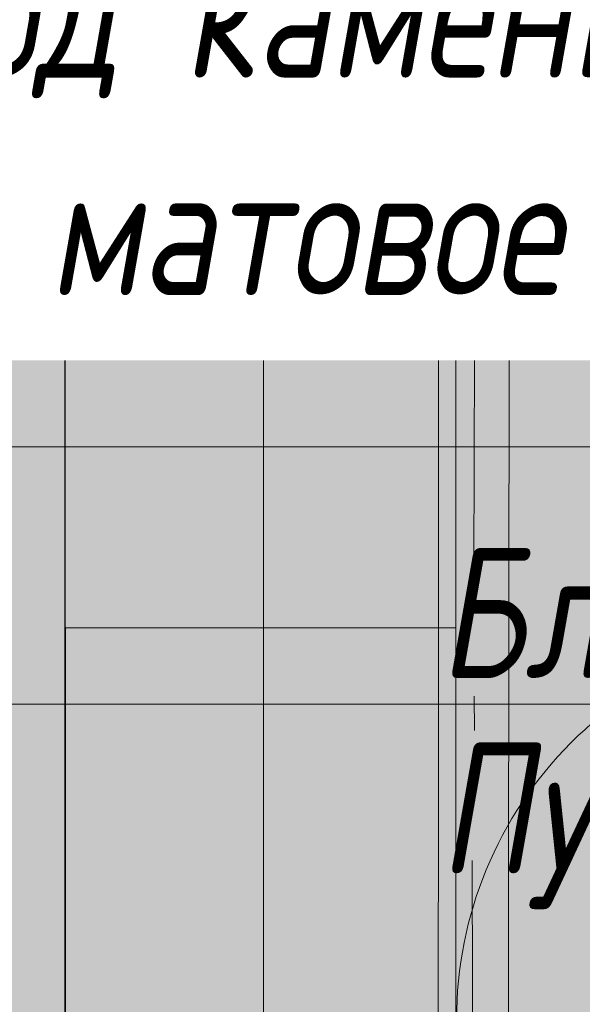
# Model space of a CAD drawing. Header units: millimetres. Extents: x -173851 to 481338, y -267897 to -21875.
# Tile 82 of 126: x -9813 to -8950, y -100866 to -99357. Entities that reach past the tile are written whole.
import ezdxf
from ezdxf import colors
from ezdxf.entities.mleader import LeaderData, LeaderLine
from ezdxf.math import Vec2, Vec3

# ---------------------------------------------------------------- set-up
doc = ezdxf.new("R2010")
doc.units = ezdxf.units.MM
doc.linetypes.add('DASHDOT', pattern=[25.4, 12.7, -6.35, 0, -6.35])
doc.layers.get('Defpoints').update_dxf_attribs({"color": 31})
for name, color, linetype, lineweight in [('dim_light', 12, 'Continuous', 9), ('dim_pot', 183, 'Continuous', 9), ('meb', 26, 'Continuous', 15), ('pot sh', 183, 'Continuous', 15), ('Воздуховоды', 7, 'Continuous', 18), ('Сводный потолок_инженерия', 7, 'Continuous', 18), ('Трассы', 7, 'кабель в трубе', 30)]:
    doc.layers.add(name, color=color, linetype=linetype, lineweight=lineweight)
for name, color, linetype, lineweight, true_color in [('dim_per', 7, 'Continuous', 9, 0x172e00), ('dim_razv', 7, 'DASHDOT', 9, 0x0d1b0d), ('EOM vinoski', 7, 'Continuous', 5, 0x241b00), ('pol', 7, 'Continuous', 15, 0x55666d)]:
    doc.layers.add(name, color=color, linetype=linetype, lineweight=lineweight, true_color=true_color)
doc.layers.add('PDF _Геометрия', color=7, linetype='Continuous')
doc.layers.add('СОТС_кабель', color=150, linetype='Continuous')
doc.styles.add('fl_iso paper', font='isocpeur.ttf', dxfattribs={"width": 0.8, "oblique": 10})
doc.styles.add('In tre', font='isocpeur.ttf', dxfattribs={"width": 0.8, "oblique": 10})
doc.linetypes.add('кабель в трубе', pattern='A,6.35,[133,ltypeshp.shx,S=2.54,R=90,X=2.54,Y=0],2.54,12.5', length=21.39)
doc.dimstyles.new('In tre 1_75', dxfattribs={"dimtxt": 220, "dimasz": 120, "dimexe": 60, "dimexo": 10, "dimgap": 50, "dimtad": 1, "dimdec": 0, "dimrnd": 5, "dimzin": 0, "dimdsep": 46, "dimtxsty": 'fl_iso paper', "dimblk": 'ARCHTICK', "dimcen": 0, "dimdle": 60, "dimadec": 0, "dimazin": 0, "dimtfac": 1, "dimtdec": 0, "dimtofl": 0, "dimtmove": 1, "dimatfit": 1, "dimfxl": 1, "dimtfill": 1, "dimtolj": 1, "dimtzin": 0, "dimarcsym": 1})

# ---------------------------------------------------------------- blocks, each defined once
blk = doc.blocks.new('_ArchTick')
at = {"color": 0, "linetype": 'ByBlock', "lineweight": 9, "const_width": 0.15}
blk.add_lwpolyline([(-0.5, -0.5), (0.5, 0.5)], dxfattribs=at)
blk = doc.blocks.new('*D778')
at = {"layer": 'Defpoints', "color": 0, "linetype": 'ByBlock', "transparency": 16777216}
for p in [(-8644.127496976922, -99279.08810525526), (-10944.14997868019, -99426.6548533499), (-8644.127496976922, -99622.71785190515)]:
    blk.add_point(p, dxfattribs=at)
at = {"layer": 'dim_light', "color": 0, "linetype": 'ByBlock', "lineweight": -2, "transparency": 16777216}
for p, q in [((-8644.127496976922, -99289.08810525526), (-8644.127496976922, -99682.71785190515)), ((-10944.14997868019, -99436.6548533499), (-10944.14997868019, -99682.71785190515)), ((-11004.14997868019, -99622.71785190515), (-8584.127496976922, -99622.71785190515))]:
    blk.add_line(p, q, dxfattribs=at)
at = {"layer": 'dim_light', "color": 0, "linetype": 'ByBlock', "lineweight": -2, "transparency": 16777216, "xscale": 120, "yscale": 120, "zscale": 120, "rotation": 180}
blk.add_blockref('_ArchTick', (-10944.14997868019, -99622.71785190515), dxfattribs=at)
at = {"layer": 'dim_light', "color": 0, "linetype": 'ByBlock', "lineweight": -2, "transparency": 16777216, "xscale": 120, "yscale": 120, "zscale": 120}
blk.add_blockref('_ArchTick', (-8644.127496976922, -99622.71785190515), dxfattribs=at)
at = {"layer": 'dim_light', "color": 0, "linetype": 'ByBlock', "transparency": 16777216, "insert": (-9794.138737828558, -99462.71785190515), "char_height": 220, "attachment_point": 5, "style": 'fl_iso paper', "bg_fill": 3, "box_fill_scale": 1.1, "bg_fill_color": 256, "bg_fill_true_color": 13158600, "bg_fill_transparency": 0}
blk.add_mtext('\\A1;2300', dxfattribs=at)
blk = doc.blocks.new('A$C2f9d5261')
at = {"layer": 'Воздуховоды', "color": 1, "true_color": 0xff0000}
blk.add_line((1529.999999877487, 3600.200000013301), (1529.999999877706, 7804.988663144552), dxfattribs=at)
blk = doc.blocks.new('A$Cb248e750')
at = {"layer": 'СОТС_кабель'}
blk.add_lwpolyline([(-2805.304068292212, 1414.024672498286), (465.704744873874, 1414.024672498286), (856.3673396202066, 1414.024672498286), (856.3673396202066, 830.4443539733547), (932.5732859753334, 830.4443539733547), (932.5732859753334, 1490.46592620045), (465.704744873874, 1490.46592620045), (465.704744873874, 6443.163688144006), (7398.872268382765, 6443.163688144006), (7398.872268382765, 4849.199999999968), (7455.857703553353, 4849.199999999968), (7455.857703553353, 6443.163688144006), (8911.60069617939, 6443.163688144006), (8911.60069617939, 888.109971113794), (10438.52071018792, 888.109971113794)], dxfattribs=at)
at = {"layer": 'Трассы', "lineweight": 15, "ltscale": 0.1}
blk.add_lwpolyline([(10438.52071018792, 888.109971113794), (8911.60069617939, 888.109971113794), (8911.60069617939, 6443.163688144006), (7455.857703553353, 6443.163688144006), (7455.857703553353, 4849.199999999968), (7398.872268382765, 4849.199999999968), (7398.872268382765, 6443.163688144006), (465.704744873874, 6443.163688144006), (465.704744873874, 1490.46592620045), (932.5732859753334, 1490.46592620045), (932.5732859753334, 830.4443539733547), (856.3673396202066, 830.4443539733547), (856.3673396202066, 1414.024672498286), (465.704744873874, 1414.024672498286), (-2805.304068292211, 1414.024672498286)], dxfattribs=at)
blk = doc.blocks.new('A$C316643f0')
at = {"layer": 'PDF _Геометрия', "color": 0, "lineweight": -2}
for points in [[(87.5, 24.83333333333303), (175.1666666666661, 283.6666666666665), (175, 283.6666666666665), (174.833333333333, 283.6666666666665), (174.5, 283.833333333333), (174, 284), (173.6666666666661, 284.1666666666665), (173, 284.333333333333), (173.833333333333, 286.5), (174.333333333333, 288.333333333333), (174.833333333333, 289.5), (175, 289.833333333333)], [(83.5, 26.16666666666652), (171, 285), (171.1666666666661, 285), (171.333333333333, 284.833333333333), (171.6666666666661, 284.833333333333), (172, 284.6666666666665), (172.5, 284.5), (173, 284.333333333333), (173.6666666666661, 284.1666666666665), (174, 284), (174.5, 283.833333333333), (174.833333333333, 283.6666666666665), (175, 283.6666666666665), (175.1666666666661, 283.6666666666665), (175.6666666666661, 285.1666666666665), (176.1666666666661, 286.6666666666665), (176.5, 287.833333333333), (176.833333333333, 288.833333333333), (177, 289.1666666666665), (176.833333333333, 289)], [(154, 227.6666666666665), (141.333333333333, 190.5)], [(138.833333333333, 183), (138.1666666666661, 181)], [(135.5, 173.5), (123, 136.1666666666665)]]:
    blk.add_lwpolyline(points, dxfattribs=at)
blk = doc.blocks.new('_DOT')
at = {"color": 0, "linetype": 'ByBlock'}
blk.add_line((-0.5, 0), (-1, 0), dxfattribs=at)
at = {"color": 0, "linetype": 'ByBlock', "const_width": 0.5}
blk.add_lwpolyline([(-0.25, 0, 1), (0.25, 0, 1)], format="xyb", close=True, dxfattribs=at)

msp = doc.modelspace()

# ---------------------------------------------------------------- hatches: boundary and pattern name
at = {"layer": 'pol', "true_color": 0xa6a6a6}
h = msp.add_hatch(color=253, dxfattribs=at)
h.dxf.hatch_style = 1
h.paths.add_polyline_path([(-28194.92749652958, -86219.58801258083), (-28194.92749652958, -78989.58810517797), (-24044.12749692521, -78989.58810530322), (-24044.12749692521, -83819.58810511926), (-24764.12749692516, -83819.58810511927), (-24764.12749692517, -86789.5881052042), (-25324.12749692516, -86789.5881052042), (-25324.12749692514, -86219.58819790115)])
edge = h.paths.add_edge_path(flags=17)
edge.add_line((-21196.43569949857, -78088.29358020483), (-21194.68003962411, -81039.23130297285))
edge.add_arc((-21794.67993343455, -81039.5882728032), 600.0000000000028, -89.97284325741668, 0.034088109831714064, ccw=False)
edge.add_line((-21794.39554870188, -81639.58820540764), (-21795.00537707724, -81639.5884944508))
edge.add_arc((-21794.72099234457, -82239.58842705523), 600.0000000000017, 90.02715674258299, 180.0301743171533)
edge.add_line((-22394.7209091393, -82239.90441175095), (-22392.50901623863, -86439.90388762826))
edge.add_arc((-21792.50909944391, -86439.58790293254), 599.9999999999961, 180.0301743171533, 270.0000000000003)
edge.add_line((-21792.50909944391, -87039.58790293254), (-21191.90867825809, -87039.58790293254))
edge.add_line((-21191.90867825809, -87039.58790293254), (-21191.90867825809, -87639.58810511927))
edge.add_line((-21191.90867825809, -87639.58810511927), (-22392.19340000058, -87639.58810511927))
edge.add_arc((-22392.19340000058, -87039.58810511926), 600.0000000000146, 180.0271567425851, 269.99999999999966, ccw=False)
edge.add_line((-22992.19333260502, -87039.87248985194), (-22995.03704536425, -81040.15707680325))
edge.add_arc((-22395.03711275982, -81039.87269207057), 599.9999999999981, 90.027156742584, 180.0271567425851, ccw=False)
edge.add_line((-22395.3214974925, -80439.87275946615), (-22394.89784251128, -80439.87255866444))
edge.add_arc((-22395.18222724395, -79839.87262606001), 600.0000000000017, 270.027156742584, 360.0410189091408)
edge.add_line((-21795.18238100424, -79839.44307708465), (-21796.43574792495, -78088.72312932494))
edge.add_line((-21796.43574792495, -78088.72312932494), (-21196.43569949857, -78088.29358020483))
edge = h.paths.add_edge_path()
edge.add_line((-22867.53051351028, -76990.38810520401), (-23694.12749692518, -76990.38810520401))
edge.add_line((-23694.12749692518, -76990.38810520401), (-23694.12749692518, -77594.5882327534))
edge.add_line((-23694.12749692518, -77594.5882327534), (-24044.0917835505, -77597.08797765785))
edge.add_line((-24044.0917835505, -77597.08797765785), (-24044.12749692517, -77189.58810520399))
edge.add_line((-24044.12749692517, -77189.58810520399), (-25494.12749681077, -77189.58810520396))
edge.add_line((-25494.12749681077, -77189.58810520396), (-25494.14997868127, -76590.38810511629))
edge.add_line((-25494.14997868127, -76590.38810511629), (-28193.32749652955, -76590.38810511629))
edge.add_line((-28193.32749652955, -76590.38810511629), (-28193.32749652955, -78489.58810511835))
edge.add_line((-28193.32749652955, -78489.58810511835), (-26544.12749692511, -78489.58810511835))
edge.add_line((-26544.12749692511, -78489.58810511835), (-26544.12749692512, -78789.58810524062))
edge.add_line((-26544.12749692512, -78789.58810524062), (-23694.12749692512, -78789.58810520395))
edge.add_line((-23694.12749692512, -78789.58810520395), (-23694.12749692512, -88739.588105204))
edge.add_line((-23694.12749692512, -88739.588105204), (-21194.12749681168, -88739.588105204))
edge.add_line((-21194.12749681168, -88739.588105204), (-21194.12749681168, -82839.58810511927))
edge.add_line((-21194.12749681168, -82839.58810511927), (-19994.12749719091, -82839.58810511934))
edge.add_line((-19994.12749719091, -82839.58810511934), (-19994.12749719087, -82339.31921960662))
edge.add_line((-19994.12749719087, -82339.31921960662), (-19124.12749681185, -82339.31921960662))
edge.add_line((-19124.12749681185, -82339.31921960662), (-19124.52749681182, -76989.58810520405))
edge.add_line((-19124.52749681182, -76989.58810520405), (-19950.53228196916, -76989.58810520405))
edge.add_arc((-21409.12749652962, -76639.58810492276), 1500.000000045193, 193.5248260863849, 346.5066011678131, ccw=False)
h.paths.add_polyline_path([(-20994.12749681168, -85539.58810520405), (-13744.1274964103, -85539.58810520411), (-13744.1274964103, -87839.58810520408), (-13844.12749641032, -87839.58810520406), (-15094.12749681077, -87839.58810520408), (-20994.12749681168, -87839.58810520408)])
h.paths.add_polyline_path([(-16689.12749681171, -94339.5881052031), (-13849.12749640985, -94339.5881052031), (-13849.12749640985, -92289.5881052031), (-16689.12749681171, -92289.5881052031)], flags=17)
edge = h.paths.add_edge_path(flags=17)
edge.add_line((-11143.55835974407, -92489.56590899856), (-11144.05718459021, -92489.56590899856))
edge.add_arc((-11144.05718459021, -91889.56590899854), 600.0000000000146, 180.030751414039, 269.9999999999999, ccw=False)
edge.add_line((-11744.05709817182, -91889.88793703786), (-11746.95591251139, -86488.84162752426))
edge.add_arc((-12346.955826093, -86489.16365556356), 600.0000000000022, 0.0307514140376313, 90.02715674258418)
edge.add_line((-12347.24021082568, -85889.16372295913), (-13544.4119373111, -85889.73115195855))
edge.add_line((-13544.4119373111, -85889.73115195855), (-13544.12749641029, -86489.84958905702))
edge.add_line((-13544.12749641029, -86489.84958905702), (-12947.09021708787, -86489.56660854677))
edge.add_arc((-12946.8058323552, -87089.56654115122), 600.0000000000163, 0.028189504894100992, 90.02715674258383, ccw=False)
edge.add_line((-12346.8059049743, -87089.27134135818), (-12343.85361652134, -93089.86110879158))
edge.add_arc((-11743.85368914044, -93089.56590899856), 600.0000000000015, 180.0281895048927, 269.9999999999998)
edge.add_line((-11743.85368914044, -93689.56590899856), (-11143.55835974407, -93689.56590899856))
edge.add_line((-11143.55835974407, -93689.56590899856), (-11143.55835974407, -92489.56590899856))
h.paths.add_polyline_path([(-9564.149978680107, -93089.58810524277), (-9564.149978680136, -96089.58810524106), (-11144.14964157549, -96089.58810524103), (-11144.14964157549, -96739.58810520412), (-12744.14997847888, -96739.5881052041), (-12744.14997847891, -95339.58810520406), (-13094.14997827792, -95339.58810520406), (-13094.14997827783, -93889.5881052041), (-13544.14997867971, -93889.58810520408), (-13544.14997867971, -92089.5881052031), (-16694.14997867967, -92089.58810520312), (-16694.14997867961, -90539.58810520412), (-13194.14997827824, -90539.58810520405), (-13194.14997827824, -89459.58810520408), (-13544.14997827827, -89459.58810520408), (-13544.1499783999, -84414.58810520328), (-13144.12749653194, -84414.58810520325), (-13144.12749653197, -82839.58810520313), (-13244.12749681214, -82839.58810520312), (-13244.12749681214, -81089.58810508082), (-13544.12749681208, -81089.58810508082), (-13544.12749681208, -80639.58810524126), (-11544.12749666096, -80639.58810524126), (-11544.12749666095, -82739.58810524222), (-11443.76800688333, -82739.5881052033), (-11443.76800688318, -84414.58810520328), (-11144.14997868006, -84414.58810520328), (-11144.14997868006, -87509.58810524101), (-11514.14997868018, -87509.58810524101), (-11514.14997868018, -90539.58810520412), (-11144.14997868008, -90539.58810520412), (-11144.14964157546, -93089.588105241)])
edge = h.paths.add_edge_path()
edge.add_line((-11146.63135644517, -93089.58601444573), (-10789.12749681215, -93089.58810524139))
edge.add_line((-10789.12749681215, -93089.58810524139), (-10789.12749681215, -92609.58810524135))
edge.add_line((-10789.12749681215, -92609.58810524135), (-7945.501746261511, -92609.58810524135))
edge.add_line((-7945.501746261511, -92609.58810524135), (-7345.501798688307, -92609.58810524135))
edge.add_line((-7345.501798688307, -92609.58810524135), (-7342.993586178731, -100889.766177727))
edge.add_arc((-7942.993534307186, -100889.515354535), 600.0000005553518, 270.0253169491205, 359.9760481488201, ccw=False)
edge.add_arc((-7942.44403111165, -102089.5152291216), 600.0000000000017, 90.02715674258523, 180.0285281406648)
edge.add_line((-8542.443956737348, -102089.8139750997), (-8540.77858455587, -104839.5881052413))
edge.add_line((-8540.77858455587, -104839.5881052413), (-9140.779144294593, -104839.5881052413))
edge.add_line((-9140.779144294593, -104839.5881052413), (-9142.73019566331, -100889.8310144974))
edge.add_arc((-8542.730269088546, -100889.5341807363), 600.0000000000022, 90.02715674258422, 180.0283455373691, ccw=False)
edge.add_line((-8543.014653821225, -100289.5342481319), (-8542.973281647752, -100289.5342285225))
edge.add_arc((-8543.257666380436, -99689.53429591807), 600.0000000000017, 270.0271567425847, 360.0237094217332)
edge.add_line((-7943.257717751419, -99689.28601144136), (-7945.243980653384, -94289.31762452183))
edge.add_arc((-8545.243929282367, -94289.56590899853), 599.9999999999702, 0.02370942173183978, 90.00000000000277)
edge.add_line((-8545.243929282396, -93689.56590899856), (-11146.6348653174, -93689.56590899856))
edge.add_line((-11146.6348653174, -93689.56590899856), (-11146.63135644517, -93089.58601444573))
edge = h.paths.add_edge_path(flags=17)
edge.add_line((-10944.15128060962, -102689.5910616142), (-10342.06466726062, -102689.5910616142))
edge.add_arc((-10342.06466726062, -102089.5910616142), 600, 270, 360.0274455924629)
edge.add_line((-9742.0647360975, -102089.303652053), (-9743.214117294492, -99689.84054366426))
edge.add_arc((-9143.214186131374, -99689.55313410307), 600.0000000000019, 90.02715674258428, 180.0274455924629, ccw=False)
edge.add_arc((-9143.498570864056, -98489.55320149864), 600, 270.0000000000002, 358.2550162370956)
edge.add_line((-8543.776814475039, -98507.82380394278), (-8544.637600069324, -96689.27239002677))
edge.add_arc((-9144.637532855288, -96689.5563915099), 600.0000000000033, 0.02712014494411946, 89.99999999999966)
edge.add_line((-9144.637532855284, -96089.5563915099), (-9944.127640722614, -96089.5563915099))
edge.add_line((-9944.127640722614, -96089.5563915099), (-9944.127496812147, -97289.58810508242))
edge.add_line((-9944.127496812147, -97289.58810508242), (-10944.14997868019, -97289.58810506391))
edge.add_line((-10944.14997868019, -97289.58810506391), (-10944.15128060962, -102689.5910616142))
edge = h.paths.add_edge_path()
edge.add_line((-10144.14997868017, -96089.58810522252), (-10144.14997868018, -97289.58810506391))
edge.add_line((-10144.14997868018, -97289.58810506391), (-10944.14997868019, -97289.58810506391))
edge.add_line((-10944.14997868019, -97289.58810506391), (-10944.14997868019, -105838.7881052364))
edge.add_line((-10944.14997868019, -105838.7881052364), (-9144.149978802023, -105838.7881052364))
edge.add_line((-9144.149978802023, -105838.7881052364), (-9144.149978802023, -104839.5881052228))
edge.add_line((-9144.149978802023, -104839.5881052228), (-8144.149978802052, -104839.5881052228))
edge.add_line((-8144.149978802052, -104839.5881052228), (-8144.149978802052, -105839.5881052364))
edge.add_line((-8144.149978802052, -105839.5881052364), (-6645.814894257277, -105838.7881052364))
edge.add_line((-6645.814894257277, -105838.7881052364), (-6635.026875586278, -105820.1027087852))
edge.add_line((-6635.026875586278, -105820.1027087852), (-6615.13573239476, -105831.5868656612))
edge.add_line((-6615.13573239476, -105831.5868656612), (-6611.45126787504, -105825.2051859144))
edge.add_arc((-5869.201267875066, -104539.5904739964), 1484.499999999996, -59.030779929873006, 240.00000000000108, ccw=False)
edge.add_line((-5105.310938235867, -105812.4658859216), (-5094.210018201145, -105839.6796395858))
edge.add_line((-5094.210018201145, -105839.6796395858), (-3444.118414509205, -105839.6275576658))
edge.add_line((-3444.118414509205, -105839.6275576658), (-3444.149978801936, -104839.5881052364))
edge.add_line((-3444.149978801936, -104839.5881052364), (-2644.149978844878, -104839.5881052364))
edge.add_line((-2644.149978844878, -104839.5881052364), (-2644.149978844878, -100989.5881052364))
edge.add_line((-2644.149978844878, -100989.5881052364), (-3444.172460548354, -100989.5881052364))
edge.add_line((-3444.172460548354, -100989.5881052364), (-3444.172460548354, -99989.58810523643))
edge.add_line((-3444.172460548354, -99989.58810523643), (-2644.149978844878, -99989.58810523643))
edge.add_line((-2644.149978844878, -99989.58810523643), (-2644.149978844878, -97789.58810506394))
edge.add_line((-2644.149978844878, -97789.58810506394), (-5594.149978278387, -97789.58810506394))
edge.add_line((-5594.149978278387, -97789.58810506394), (-5594.149978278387, -98089.58810506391))
edge.add_line((-5594.149978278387, -98089.58810506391), (-6494.149978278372, -98089.58810506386))
edge.add_line((-6494.149978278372, -98089.58810506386), (-6494.149978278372, -97089.5881050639))
edge.add_line((-6494.149978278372, -97089.5881050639), (-5794.149978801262, -97089.5881050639))
edge.add_line((-5794.149978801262, -97089.5881050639), (-5794.14997880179, -92589.58810522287))
edge.add_line((-5794.14997880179, -92589.58810522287), (-10794.17212344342, -92589.59764703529))
edge.add_line((-10794.17212344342, -92589.59764703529), (-10794.17212344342, -93089.58810522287))
edge.add_line((-10794.17212344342, -93089.58810522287), (-9564.149978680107, -93089.58810522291))
edge.add_line((-9564.149978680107, -93089.58810522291), (-9564.149978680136, -96089.58810522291))
edge.add_line((-9564.149978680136, -96089.58810522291), (-10144.14997868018, -96089.58810522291))
edge.add_line((-10144.14997868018, -96089.58810522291), (-10144.14997868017, -96089.58810522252))
at = {"layer": 'pol', "true_color": 0xf3f1e7}
h = msp.add_hatch(color=7, dxfattribs=at)
h.dxf.hatch_style = 1
edge = h.paths.add_edge_path()
edge.add_line((-11143.55835974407, -92489.56590899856), (-11144.05718459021, -92489.56590899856))
edge.add_arc((-11144.05718459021, -91889.56590899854), 600.0000000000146, 180.030751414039, 269.9999999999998, ccw=False)
edge.add_line((-11744.05709817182, -91889.88793703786), (-11746.95591251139, -86488.84162752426))
edge.add_arc((-12346.955826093, -86489.16365556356), 600.0000000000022, 0.0307514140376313, 90.02715674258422)
edge.add_line((-12347.24021082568, -85889.16372295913), (-13544.4119373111, -85889.73115195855))
edge.add_line((-13544.4119373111, -85889.73115195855), (-13544.12749641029, -86489.84958905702))
edge.add_line((-13544.12749641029, -86489.84958905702), (-12947.09021708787, -86489.56660854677))
edge.add_arc((-12946.8058323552, -87089.56654115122), 600.0000000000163, 0.028189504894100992, 90.02715674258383, ccw=False)
edge.add_line((-12346.8059049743, -87089.27134135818), (-12343.85361652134, -93089.86110879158))
edge.add_arc((-11743.85368914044, -93089.56590899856), 600.0000000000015, 180.0281895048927, 269.9999999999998)
edge.add_line((-11743.85368914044, -93689.56590899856), (-11143.55835974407, -93689.56590899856))
edge.add_line((-11143.55835974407, -93689.56590899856), (-11143.55835974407, -92489.56590899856))
edge = h.paths.add_edge_path()
edge.add_line((-11146.63135644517, -93089.58601444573), (-10789.12749681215, -93089.58810524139))
edge.add_line((-10789.12749681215, -93089.58810524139), (-10789.12749681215, -92609.58810524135))
edge.add_line((-10789.12749681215, -92609.58810524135), (-7945.501746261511, -92609.58810524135))
edge.add_line((-7945.501746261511, -92609.58810524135), (-7345.501798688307, -92609.58810524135))
edge.add_line((-7345.501798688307, -92609.58810524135), (-7342.993586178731, -100889.766177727))
edge.add_arc((-7942.993534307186, -100889.515354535), 600.0000005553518, 270.0253169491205, 359.9760481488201, ccw=False)
edge.add_arc((-7942.44403111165, -102089.5152291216), 600.0000000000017, 90.02715674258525, 180.0285281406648)
edge.add_line((-8542.443956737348, -102089.8139750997), (-8540.77858455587, -104839.5881052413))
edge.add_line((-8540.77858455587, -104839.5881052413), (-9140.779144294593, -104839.5881052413))
edge.add_line((-9140.779144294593, -104839.5881052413), (-9142.73019566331, -100889.8310144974))
edge.add_arc((-8542.730269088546, -100889.5341807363), 600.0000000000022, 90.02715674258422, 180.0283455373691, ccw=False)
edge.add_line((-8543.014653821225, -100289.5342481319), (-8542.973281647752, -100289.5342285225))
edge.add_arc((-8543.257666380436, -99689.53429591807), 600.0000000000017, 270.0271567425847, 360.0237094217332)
edge.add_line((-7943.257717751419, -99689.28601144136), (-7945.243980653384, -94289.31762452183))
edge.add_arc((-8545.243929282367, -94289.56590899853), 599.9999999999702, 0.02370942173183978, 90.00000000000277)
edge.add_line((-8545.243929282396, -93689.56590899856), (-11146.6348653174, -93689.56590899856))
edge.add_line((-11146.6348653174, -93689.56590899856), (-11146.63135644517, -93089.58601444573))
edge = h.paths.add_edge_path(flags=17)
edge.add_line((-10944.15128060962, -102689.5910616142), (-10342.06466726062, -102689.5910616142))
edge.add_arc((-10342.06466726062, -102089.5910616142), 600, 270, 360.0274455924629)
edge.add_line((-9742.0647360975, -102089.303652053), (-9743.214117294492, -99689.84054366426))
edge.add_arc((-9143.214186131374, -99689.55313410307), 600.0000000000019, 90.02715674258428, 180.0274455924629, ccw=False)
edge.add_arc((-9143.498570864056, -98489.55320149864), 600, 270.0000000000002, 358.2550162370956)
edge.add_line((-8543.776814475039, -98507.82380394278), (-8544.637600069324, -96689.27239002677))
edge.add_arc((-9144.637532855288, -96689.5563915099), 600.0000000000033, 0.02712014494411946, 89.99999999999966)
edge.add_line((-9144.637532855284, -96089.5563915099), (-9944.127640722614, -96089.5563915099))
edge.add_line((-9944.127640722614, -96089.5563915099), (-9944.127496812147, -97289.58810508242))
edge.add_line((-9944.127496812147, -97289.58810508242), (-10944.14997868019, -97289.58810506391))
edge.add_line((-10944.14997868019, -97289.58810506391), (-10944.15128060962, -102689.5910616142))
edge = h.paths.add_edge_path()
edge.add_line((-21196.43569949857, -78088.29358020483), (-21194.68003962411, -81039.23130297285))
edge.add_arc((-21794.67993343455, -81039.5882728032), 600.0000000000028, -89.97284325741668, 0.034088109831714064, ccw=False)
edge.add_line((-21794.39554870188, -81639.58820540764), (-21795.00537707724, -81639.5884944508))
edge.add_arc((-21794.72099234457, -82239.58842705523), 600.0000000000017, 90.02715674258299, 180.0301743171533)
edge.add_line((-22394.7209091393, -82239.90441175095), (-22392.50901623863, -86439.90388762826))
edge.add_arc((-21792.50909944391, -86439.58790293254), 599.9999999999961, 180.0301743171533, 270.0000000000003)
edge.add_line((-21792.50909944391, -87039.58790293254), (-21191.90867825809, -87039.58790293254))
edge.add_line((-21191.90867825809, -87039.58790293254), (-21191.90867825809, -87639.58810511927))
edge.add_line((-21191.90867825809, -87639.58810511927), (-22392.19340000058, -87639.58810511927))
edge.add_arc((-22392.19340000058, -87039.58810511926), 600.0000000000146, 180.0271567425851, 269.99999999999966, ccw=False)
edge.add_line((-22992.19333260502, -87039.87248985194), (-22995.03704536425, -81040.15707680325))
edge.add_arc((-22395.03711275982, -81039.87269207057), 599.9999999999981, 90.027156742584, 180.0271567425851, ccw=False)
edge.add_line((-22395.3214974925, -80439.87275946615), (-22394.89784251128, -80439.87255866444))
edge.add_arc((-22395.18222724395, -79839.87262606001), 600.0000000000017, 270.027156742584, 360.0410189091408)
edge.add_line((-21795.18238100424, -79839.44307708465), (-21796.43574792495, -78088.72312932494))
edge.add_line((-21796.43574792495, -78088.72312932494), (-21196.43569949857, -78088.29358020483))
at = {"layer": 'pot sh', "true_color": 0x817863}
h = msp.add_hatch(dxfattribs=at)
h.set_pattern_fill('ANSI31', color=8, scale=350, angle=315)
h.set_pattern_definition([(0, (0, 0), (3.410605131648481e-13, 1111.25), [])])
h.paths.add_polyline_path([(-11144.14027409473, -96089.588105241), (-11144.14027409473, -92589.59764705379), (-5794.127496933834, -92589.58810524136), (-5794.127496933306, -97089.5881050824), (-6494.127496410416, -97089.5881050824), (-6494.028589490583, -105839.5881052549), (-6645.792412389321, -105838.7881052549), (-8144.127496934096, -105839.5881052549), (-8144.127496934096, -104839.5881052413), (-9144.127496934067, -104839.5881052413), (-9144.127496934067, -105838.7881052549), (-10944.12749681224, -105838.7881052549), (-10944.12749681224, -97289.58810508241), (-10144.12749681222, -97289.58810508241), (-10144.12749681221, -96089.58810524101)])

# ---------------------------------------------------------------- linework, layer by layer
at = {"layer": 'meb', "linetype": 'ByBlock'}
msp.add_circle((-9486.81129124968, -99507.94302089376), 300, dxfattribs=at)

# ---------------------------------------------------------------- next in the draw order: dimensions: what is measured, and where the dimension line sits
at = {"layer": 'dim_light', "linetype": 'ByBlock'}
dim = msp.add_linear_dim(base=(-8644.127496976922, -99622.71785190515), p1=(-10944.14997868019, -99426.6548533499), p2=(-8644.127496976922, -99279.08810525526), dimstyle='In tre 1_75', dxfattribs=at)
dim.commit()
dim.dimension.update_dxf_attribs({"geometry": '*D778', "text_midpoint": (-9794.138737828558, -99462.71785190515)})

# ---------------------------------------------------------------- next in the draw order: hatches: boundary and pattern name
at = {"layer": 'pol'}
h = msp.add_hatch(dxfattribs=at)
h.set_pattern_fill('AR-B816', color=256, scale=2.9528, angle=90)
h.set_pattern_definition([(90, (-10944.12749681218, -97289.9881052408), (-600.0089599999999, 3.67399526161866e-14), []), (180, (-10944.12749681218, -97289.9881052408), (-600.0089599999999, -600.0089599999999), [600.0089599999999, -600.0089599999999])])
edge = h.paths.add_edge_path()
edge.add_line((-10144.14997868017, -96089.58810522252), (-10144.14997868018, -97289.58810506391))
edge.add_line((-10144.14997868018, -97289.58810506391), (-10944.14997868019, -97289.58810506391))
edge.add_line((-10944.14997868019, -97289.58810506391), (-10944.14997868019, -105838.7881052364))
edge.add_line((-10944.14997868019, -105838.7881052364), (-9144.149978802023, -105838.7881052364))
edge.add_line((-9144.149978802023, -105838.7881052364), (-9144.149978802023, -104839.5881052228))
edge.add_line((-9144.149978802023, -104839.5881052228), (-8144.149978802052, -104839.5881052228))
edge.add_line((-8144.149978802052, -104839.5881052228), (-8144.149978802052, -105839.5881052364))
edge.add_line((-8144.149978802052, -105839.5881052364), (-6645.814894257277, -105838.7881052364))
edge.add_line((-6645.814894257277, -105838.7881052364), (-6635.026875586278, -105820.1027087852))
edge.add_line((-6635.026875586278, -105820.1027087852), (-6615.13573239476, -105831.5868656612))
edge.add_line((-6615.13573239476, -105831.5868656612), (-6611.45126787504, -105825.2051859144))
edge.add_arc((-5869.201267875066, -104539.5904739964), 1484.499999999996, -59.030779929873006, 240.00000000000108, ccw=False)
edge.add_line((-5105.310938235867, -105812.4658859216), (-5094.210018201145, -105839.6796395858))
edge.add_line((-5094.210018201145, -105839.6796395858), (-3444.118414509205, -105839.6275576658))
edge.add_line((-3444.118414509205, -105839.6275576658), (-3444.149978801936, -104839.5881052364))
edge.add_line((-3444.149978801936, -104839.5881052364), (-2644.149978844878, -104839.5881052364))
edge.add_line((-2644.149978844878, -104839.5881052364), (-2644.149978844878, -100989.5881052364))
edge.add_line((-2644.149978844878, -100989.5881052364), (-3444.172460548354, -100989.5881052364))
edge.add_line((-3444.172460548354, -100989.5881052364), (-3444.172460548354, -99989.58810523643))
edge.add_line((-3444.172460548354, -99989.58810523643), (-2644.149978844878, -99989.58810523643))
edge.add_line((-2644.149978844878, -99989.58810523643), (-2644.149978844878, -97789.58810506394))
edge.add_line((-2644.149978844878, -97789.58810506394), (-5594.149978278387, -97789.58810506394))
edge.add_line((-5594.149978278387, -97789.58810506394), (-5594.149978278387, -98089.58810506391))
edge.add_line((-5594.149978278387, -98089.58810506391), (-6494.149978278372, -98089.58810506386))
edge.add_line((-6494.149978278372, -98089.58810506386), (-6494.149978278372, -97089.5881050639))
edge.add_line((-6494.149978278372, -97089.5881050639), (-5794.149978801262, -97089.5881050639))
edge.add_line((-5794.149978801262, -97089.5881050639), (-5794.14997880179, -92589.58810522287))
edge.add_line((-5794.14997880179, -92589.58810522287), (-10794.17212344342, -92589.59764703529))
edge.add_line((-10794.17212344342, -92589.59764703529), (-10794.17212344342, -93089.58810522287))
edge.add_line((-10794.17212344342, -93089.58810522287), (-9564.149978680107, -93089.58810522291))
edge.add_line((-9564.149978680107, -93089.58810522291), (-9564.149978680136, -96089.58810522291))
edge.add_line((-9564.149978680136, -96089.58810522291), (-10144.14997868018, -96089.58810522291))
edge.add_line((-10144.14997868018, -96089.58810522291), (-10144.14997868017, -96089.58810522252))

# ---------------------------------------------------------------- next in the draw order: block references
at = {"layer": 'Сводный потолок_инженерия', "color": 6, "linetype": 'ByBlock', "true_color": 0xff33ff, "xscale": 25, "yscale": 25, "zscale": 25, "rotation": 18.64494109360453}
msp.add_blockref('A$C316643f0', (-10941.67930228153, -105838.7441727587), dxfattribs=at)
at = {"layer": 'Сводный потолок_инженерия', "linetype": 'ByBlock'}
for name, p in [('A$Cb248e750', (-10944.12749681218, -105838.7881052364)), ('A$C2f9d5261', (-10969.18925635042, -105839.8650725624))]:
    msp.add_blockref(name, p, dxfattribs=at)

# ---------------------------------------------------------------- next in the draw order: leaders
at = {"layer": 'dim_per', "linetype": 'ByBlock'}
ml = msp.add_multileader_mtext('Standard', dxfattribs=at)
ml.set_content('ГКЛ лобик на перепаде отметок потолка, от отм. +2,250 до отм. +3,250', color=256, style='fl_iso paper')
ml.set_leader_properties()
ml.build(insert=Vec2(0, 0))
ml.multileader.update_dxf_attribs({"text_left_attachment_type": 6, "text_right_attachment_type": 6})
ctx = ml.context
ctx.base_point, ctx.char_height, ctx.plane_origin = Vec3(-8607.333874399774, -99623.19593935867), 250, Vec3(-9310.879801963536, -101010.2127563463)
ctx.left_attachment, ctx.right_attachment = 6, 6
notes = []
notes.append((ctx, [(1, (1, 1, 0), (-4314.435504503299, -99623.19593935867), (-1, 0), 8, [(0, [(-9782.117294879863, -98089.58810506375)], 0, []), (1, [(-4065.858337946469, -98089.58810508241)], 0, [])])]))
ctx.mtext.insert, ctx.mtext.width, ctx.mtext.defined_height, ctx.mtext.flow_direction = Vec3(-8605.333874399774, -99323.19593935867), 4585.351191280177, 1013.487705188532, 5
for ctx, leaders in notes:
    for number, flags, end, landing, length, lines in leaders:
        leader = LeaderData()
        leader.index, (leader.has_last_leader_line, leader.has_dogleg_vector, leader.attachment_direction) = number, flags
        leader.last_leader_point, leader.dogleg_vector, leader.dogleg_length = Vec3(end), Vec3(landing), length
        for number, points, colour, breaks in lines:
            line = LeaderLine()
            line.index, line.vertices, line.color, line.breaks = number, Vec3.list(points), colors.encode_raw_color(colour), breaks
            leader.lines.append(line)
        ctx.leaders.append(leader)

# ---------------------------------------------------------------- next in the draw order: leaders
at = {"layer": 'dim_pot', "linetype": 'ByBlock'}
ml = msp.add_multileader_mtext('Standard', dxfattribs=at)
ml.set_content('Лобик потолка на перепаде высот', color=256, style='fl_iso paper')
ml.set_leader_properties()
ml.build(insert=Vec2(0, 0))
ml.multileader.update_dxf_attribs({"text_left_attachment_type": 6, "text_right_attachment_type": 6})
ctx = ml.context
ctx.base_point, ctx.char_height, ctx.plane_origin = Vec3(-15035.95759942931, -100009.3474392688), 200, Vec3(-10655.44678950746, -98177.81723785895)
ctx.left_attachment, ctx.right_attachment, ctx.text_align_type = 6, 6, 2
notes = []
notes.append((ctx, [(1, (1, 1, 0), (-11484.69220328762, -100009.3474392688), (-1, 0), 8, [(1, [(-9460.665866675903, -98089.58810508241)], 0, [])])]))
ctx.mtext.insert, ctx.mtext.width, ctx.mtext.alignment, ctx.mtext.flow_direction = Vec3(-11494.69220328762, -99749.34743926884), 3765.026188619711, 3, 5
ctx.mtext.has_bg_fill, ctx.mtext.bg_color, ctx.mtext.bg_scale_factor, ctx.mtext.bg_transparency, ctx.mtext.use_window_bg_color = 1, -1027028792, 1.5, 0, 1
for ctx, leaders in notes:
    for number, flags, end, landing, length, lines in leaders:
        leader = LeaderData()
        leader.index, (leader.has_last_leader_line, leader.has_dogleg_vector, leader.attachment_direction) = number, flags
        leader.last_leader_point, leader.dogleg_vector, leader.dogleg_length = Vec3(end), Vec3(landing), length
        for number, points, colour, breaks in lines:
            line = LeaderLine()
            line.index, line.vertices, line.color, line.breaks = number, Vec3.list(points), colors.encode_raw_color(colour), breaks
            leader.lines.append(line)
        ctx.leaders.append(leader)

# ---------------------------------------------------------------- next in the draw order: linework, layer by layer
at = {"layer": 'pol'}
for points in [[(-11146.63135644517, -93089.58601444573), (-10789.12749681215, -93089.58810524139), (-10789.12749681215, -92609.58810524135), (-7945.501746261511, -92609.58810524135), (-7345.501798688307, -92609.58810524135), (-7342.993586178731, -100889.766177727, -0.4139617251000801), (-7942.72841584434, -101489.5152965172, 0.4142205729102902), (-8542.443956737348, -102089.8139750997), (-8540.77858455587, -104839.5881052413), (-9140.779144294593, -104839.5881052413), (-9142.73019566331, -100889.8310144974, -0.4142196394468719), (-8543.014653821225, -100289.5342481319), (-8542.973281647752, -100289.5342285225, 0.4141959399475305), (-7943.257717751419, -99689.28601144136), (-7945.243980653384, -94289.31762452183, 0.4140923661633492), (-8545.243929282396, -93689.56590899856), (-11146.6348653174, -93689.56590899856)], [(-10944.15128060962, -102689.5910616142), (-10342.06466726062, -102689.5910616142, 0.4143538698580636), (-9742.0647360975, -102089.303652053), (-9743.214117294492, -99689.84054366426, -0.4142150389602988), (-9143.498570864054, -99089.55320149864, 0.4053211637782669), (-8543.776814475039, -98507.82380394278), (-8544.637600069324, -96689.27239002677, 0.4140749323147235), (-9144.637532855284, -96089.5563915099), (-9944.127640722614, -96089.5563915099), (-9944.127496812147, -97289.58810508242), (-10944.14997868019, -97289.58810506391)]]:
    msp.add_lwpolyline(points, format="xyb", close=True, dxfattribs=at)

# ---------------------------------------------------------------- next in the draw order: leaders
at = {"layer": 'EOM vinoski', "linetype": 'ByBlock', "lineweight": 0}
ml = msp.add_multileader_mtext('Standard', dxfattribs=at)
ml.set_content('Блок выключателей на стене. Н=900мм\\PПульты управления конциционерами на стене, Н=1500мм', color=256, style='fl_iso paper')
ml.set_leader_properties(lineweight=5)
ml.set_arrow_properties(name='DOT')
ml.build(insert=Vec2(0, 0))
ml.multileader.update_dxf_attribs({"has_dogleg": 0, "text_left_attachment_type": 6, "text_right_attachment_type": 6, "dogleg_length": 0.5, "arrow_head_size": 40, "scale": 40})
ctx = ml.context
ctx.base_point, ctx.scale, ctx.char_height, ctx.arrow_head_size, ctx.landing_gap_size, ctx.plane_origin = Vec3(-9249.830683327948, -100406.1714355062), 40, 200, 40, 80, Vec3(-6182.506018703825, -98245.30006181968)
ctx.left_attachment, ctx.right_attachment = 6, 6
notes = []
notes.append((ctx, [(0, (1, 1, 0), (-4990.058908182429, -100406.1714355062), (-1, 0), 20, [(1, [(-2644.149978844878, -98354.1434507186)], 0, [])])]))
ctx.mtext.insert, ctx.mtext.width, ctx.mtext.defined_height, ctx.mtext.line_spacing_factor, ctx.mtext.flow_direction = Vec3(-9169.830683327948, -100166.1714355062), 4330.697189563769, 629.6778815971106, 0.9, 5
for ctx, leaders in notes:
    for number, flags, end, landing, length, lines in leaders:
        leader = LeaderData()
        leader.index, (leader.has_last_leader_line, leader.has_dogleg_vector, leader.attachment_direction) = number, flags
        leader.last_leader_point, leader.dogleg_vector, leader.dogleg_length = Vec3(end), Vec3(landing), length
        for number, points, colour, breaks in lines:
            line = LeaderLine()
            line.index, line.vertices, line.color, line.breaks = number, Vec3.list(points), colors.encode_raw_color(colour), breaks
            leader.lines.append(line)
        ctx.leaders.append(leader)

# ---------------------------------------------------------------- next in the draw order: leaders
at = {"layer": 'dim_razv', "color": 0, "linetype": 'ByBlock'}
ml = msp.add_multileader_mtext('Standard', dxfattribs=at)
ml.set_content('Отделка колонн:\\P\\pxi-1,l1,t4;-^Iот отм. 0,000 до отм. +0,200 - плитка керамогранитная под камень, 600х1200мм, (по аналогии с отделкой стен);\\P-^Iот отм. +0,200 до отм. +4,000 (подвесной потолок - стекло матовое белое ', style='In tre')
ml.set_leader_properties()
ml.build(insert=Vec2(0, 0))
ml.multileader.update_dxf_attribs({"text_left_attachment_type": 6, "text_right_attachment_type": 6, "dogleg_length": 1, "arrow_head_size": 0, "scale": 49.99999999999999})
ctx = ml.context
ctx.base_point, ctx.scale, ctx.char_height, ctx.arrow_head_size, ctx.landing_gap_size, ctx.plane_origin = Vec3(-16645.60116047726, -99152.31796584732), 49.99999999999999, 200, 0, 4.499999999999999, Vec3(-4731.400667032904, -92297.10005768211)
ctx.left_attachment, ctx.right_attachment = 6, 6
notes = []
notes.append((ctx, [(0, (1, 1, 0), (-12025.32725899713, -99152.31796584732), (-1, 0), 49.99999999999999, [(1, [(-10271.24376497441, -97369.58810508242)], 0, [])])]))
ctx.mtext.insert, ctx.mtext.width, ctx.mtext.defined_height, ctx.mtext.flow_direction = Vec3(-16641.10116047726, -98912.31796584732), 4996.358057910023, 696.6098129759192, 5
ctx.mtext.has_bg_fill, ctx.mtext.bg_color, ctx.mtext.bg_scale_factor, ctx.mtext.bg_transparency, ctx.mtext.use_window_bg_color = 1, -1027028792, 1.5, 0, 1
for ctx, leaders in notes:
    for number, flags, end, landing, length, lines in leaders:
        leader = LeaderData()
        leader.index, (leader.has_last_leader_line, leader.has_dogleg_vector, leader.attachment_direction) = number, flags
        leader.last_leader_point, leader.dogleg_vector, leader.dogleg_length = Vec3(end), Vec3(landing), length
        for number, points, colour, breaks in lines:
            line = LeaderLine()
            line.index, line.vertices, line.color, line.breaks = number, Vec3.list(points), colors.encode_raw_color(colour), breaks
            leader.lines.append(line)
        ctx.leaders.append(leader)

doc.saveas('drawing.dxf')
